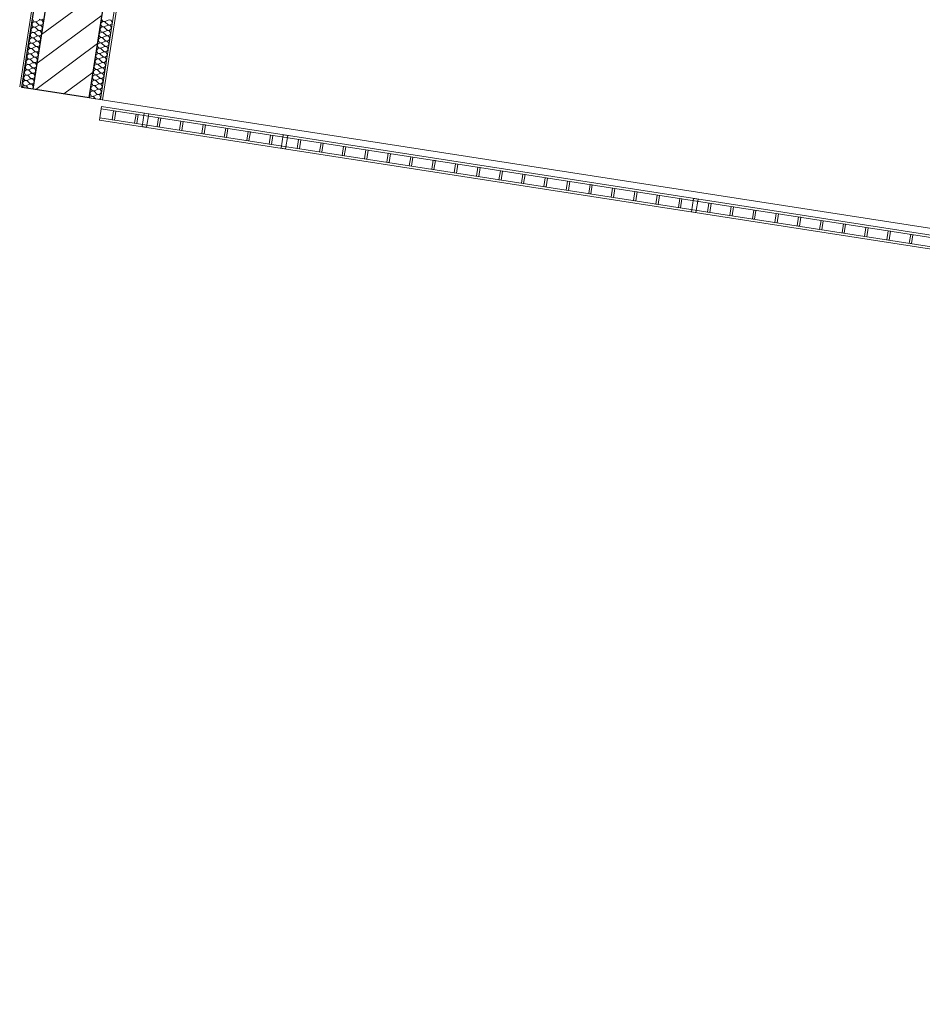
# Model space of a CAD drawing. Header units: metres. Extents: x 5509548 to 5517943, y 5680530 to 5684871.
# Tile 78 of 124: x 5516177.1 to 5516181.08, y 5683280.59 to 5683284.93. Entities that reach past the tile are written whole.
import ezdxf

# ---------------------------------------------------------------- set-up
doc = ezdxf.new("R2010")
doc.units = ezdxf.units.M
for name, color, linetype in [('Nowe_A-Balkony', 7, 'CONTINUOUS'), ('Nowe_A-Balustrady', 7, 'CONTINUOUS'), ('Nowe_A-Ściany-Wewnętrzne', 7, 'CONTINUOUS')]:
    doc.layers.add(name, color=color, linetype=linetype)
for name, color, linetype, lineweight in [('Nowe_A-Balkony_Nr_pióra__89', 7, 'CONTINUOUS', 13), ('Nowe_A-Balustrady_Nr_pióra__11', 7, 'CONTINUOUS', 13), ('Nowe_A-Balustrady_Nr_pióra__91', 7, 'CONTINUOUS', 13), ('Nowe_A-Ściany-Wewnętrzne_Nr_pióra__174', 7, 'CONTINUOUS', 5), ('Nowe_A-Ściany-Wewnętrzne_Nr_pióra__27', 7, 'CONTINUOUS', 25), ('Nowe_A-Ściany-Wewnętrzne_Nr_pióra__47', 7, 'CONTINUOUS', 15)]:
    doc.layers.add(name, color=color, linetype=linetype, lineweight=lineweight)
pattern_1 = [(0, (0, 0), (0, 86.60254), [0, -50]), (0, (25, 43.3), (0, 86.60254), [0, -50])]

# ---------------------------------------------------------------- blocks, each defined once
blk = doc.blocks.new('Strop_1', base_point=(90780.1, -117167.6))
at = {"layer": 'Nowe_A-Balkony_Nr_pióra__89', "color": 7, "linetype": 'Continuous', "lineweight": 13, "flags": 128}
blk.add_lwpolyline([(90780.1, -117167.6), (90780.1, -118877.6), (65230.1, -118877.6), (65230.1, -117167.6)], close=True, dxfattribs=at)
blk = doc.blocks.new('*X207')
at = {"layer": 'Nowe_A-Ściany-Wewnętrzne_Nr_pióra__174', "color": 7, "linetype": 'Continuous', "lineweight": 5}
for p, q in [((65231.7, -118544.4), (65231.3, -118547.6)), ((65231.3, -118547.6), (65231.7, -118550.9)), ((65231.7, -118527.1), (65233, -118530.1)), ((65233, -118541.4), (65231.7, -118544.4)), ((65231.7, -118550.9), (65233, -118553.9)), ((65233, -118530.1), (65235.1, -118532.6)), ((65235.1, -118538.8), (65233, -118541.4)), ((65233, -118553.9), (65235.1, -118556.4)), ((65235.1, -118532.6), (65237.8, -118534.5)), ((65237.8, -118537), (65235.1, -118538.8)), ((65235.1, -118556.4), (65237.8, -118558.3)), ((65237.8, -118560.8), (65235.1, -118562.6)), ((65237.8, -118534.5), (65241, -118535.5)), ((65241, -118535.9), (65237.8, -118537)), ((65237.8, -118558.3), (65241, -118559.3)), ((65241, -118559.7), (65237.8, -118560.8)), ((65241, -118535.5), (65244.2, -118535.7)), ((65244.2, -118535.8), (65241, -118535.9)), ((65241, -118559.3), (65244.2, -118559.5)), ((65244.2, -118559.6), (65241, -118559.7)), ((65244.2, -118535.7), (65247.4, -118534.9)), ((65247.4, -118536.5), (65244.2, -118535.8)), ((65244.2, -118559.5), (65247.4, -118558.7)), ((65247.4, -118560.3), (65244.2, -118559.6)), ((65247.4, -118534.9), (65250.3, -118533.3)), ((65250.3, -118538.1), (65247.4, -118536.5)), ((65247.4, -118558.7), (65250.3, -118557.1)), ((65250.3, -118561.9), (65247.4, -118560.3)), ((65259.8, -118526.2), (65250.3, -118533.3)), ((65259.8, -118545.2), (65250.3, -118538.1)), ((65259.8, -118550), (65250.3, -118557.1)), ((65259.8, -118569), (65250.3, -118561.9)), ((65265.9, -118523.9), (65259.8, -118526.2)), ((65259.8, -118545.2), (65265.9, -118547.6)), ((65265.9, -118547.7), (65259.8, -118550)), ((65272.3, -118525.1), (65265.9, -118523.9)), ((65265.9, -118547.6), (65272.3, -118546.4)), ((65272.3, -118548.9), (65265.9, -118547.7)), ((65277.1, -118529.5), (65272.3, -118525.1)), ((65272.3, -118546.4), (65277.1, -118542)), ((65277.1, -118553.3), (65272.3, -118548.9)), ((65278.9, -118535.7), (65277.1, -118529.5)), ((65277.1, -118542), (65278.9, -118535.7)), ((65278.9, -118559.5), (65277.1, -118553.3)), ((65277.1, -118565.8), (65278.9, -118559.5)), ((65231.7, -118568.2), (65231.3, -118571.4)), ((65231.3, -118571.4), (65231.7, -118574.7)), ((65231.7, -118592), (65231.3, -118595.2)), ((65231.3, -118595.2), (65231.7, -118598.5)), ((65233, -118565.2), (65231.7, -118568.2)), ((65231.7, -118574.7), (65233, -118577.7)), ((65233, -118589), (65231.7, -118592)), ((65231.7, -118598.5), (65233, -118601.5)), ((65235.1, -118562.6), (65233, -118565.2)), ((65233, -118577.7), (65235.1, -118580.2)), ((65235.1, -118586.5), (65233, -118589)), ((65233, -118601.5), (65235.1, -118604)), ((65235.1, -118580.2), (65237.8, -118582.1)), ((65237.8, -118584.6), (65235.1, -118586.5)), ((65235.1, -118604), (65237.8, -118605.9)), ((65237.8, -118582.1), (65241, -118583.1)), ((65241, -118583.5), (65237.8, -118584.6)), ((65241, -118583.1), (65244.2, -118583.3)), ((65244.2, -118583.4), (65241, -118583.5)), ((65244.2, -118583.3), (65247.4, -118582.5)), ((65247.4, -118584.1), (65244.2, -118583.4)), ((65247.4, -118582.5), (65250.3, -118581)), ((65250.3, -118585.7), (65247.4, -118584.1)), ((65247.4, -118606.4), (65250.3, -118604.8)), ((65259.8, -118573.8), (65250.3, -118581)), ((65259.8, -118592.9), (65250.3, -118585.7)), ((65259.8, -118597.6), (65250.3, -118604.8)), ((65259.8, -118569), (65265.9, -118571.4)), ((65265.9, -118571.5), (65259.8, -118573.8)), ((65259.8, -118592.9), (65265.9, -118595.2)), ((65265.9, -118595.3), (65259.8, -118597.6)), ((65265.9, -118571.4), (65272.3, -118570.2)), ((65272.3, -118572.7), (65265.9, -118571.5)), ((65265.9, -118595.2), (65272.3, -118594)), ((65272.3, -118596.5), (65265.9, -118595.3)), ((65272.3, -118570.2), (65277.1, -118565.8)), ((65277.1, -118577.1), (65272.3, -118572.7)), ((65272.3, -118594), (65277.1, -118589.6)), ((65277.1, -118600.9), (65272.3, -118596.5)), ((65278.9, -118583.3), (65277.1, -118577.1)), ((65277.1, -118589.6), (65278.9, -118583.3)), ((65278.9, -118607.1), (65277.1, -118600.9)), ((65231.7, -118615.8), (65231.3, -118619)), ((65231.3, -118619), (65231.7, -118622.3)), ((65231.7, -118639.6), (65231.3, -118642.9)), ((65231.3, -118642.9), (65231.7, -118646.1)), ((65233, -118612.8), (65231.7, -118615.8)), ((65231.7, -118622.3), (65233, -118625.3)), ((65233, -118636.6), (65231.7, -118639.6)), ((65231.7, -118646.1), (65233, -118649.1)), ((65235.1, -118610.3), (65233, -118612.8)), ((65233, -118625.3), (65235.1, -118627.8)), ((65235.1, -118634.1), (65233, -118636.6)), ((65237.8, -118608.4), (65235.1, -118610.3)), ((65235.1, -118627.8), (65237.8, -118629.7)), ((65237.8, -118632.2), (65235.1, -118634.1)), ((65237.8, -118605.9), (65241, -118606.9)), ((65241, -118607.4), (65237.8, -118608.4)), ((65237.8, -118629.7), (65241, -118630.7)), ((65241, -118631.2), (65237.8, -118632.2)), ((65241, -118606.9), (65244.2, -118607.1)), ((65244.2, -118607.2), (65241, -118607.4)), ((65241, -118630.7), (65244.2, -118630.9)), ((65244.2, -118631), (65241, -118631.2)), ((65244.2, -118607.1), (65247.4, -118606.4)), ((65247.4, -118607.9), (65244.2, -118607.2)), ((65244.2, -118630.9), (65247.4, -118630.2)), ((65247.4, -118631.7), (65244.2, -118631)), ((65250.3, -118609.5), (65247.4, -118607.9)), ((65247.4, -118630.2), (65250.3, -118628.6)), ((65250.3, -118633.3), (65247.4, -118631.7)), ((65259.8, -118616.7), (65250.3, -118609.5)), ((65259.8, -118621.4), (65250.3, -118628.6)), ((65259.8, -118640.5), (65250.3, -118633.3)), ((65259.8, -118645.2), (65250.3, -118652.4)), ((65259.8, -118616.7), (65265.9, -118619)), ((65265.9, -118619.1), (65259.8, -118621.4)), ((65259.8, -118640.5), (65265.9, -118642.8)), ((65265.9, -118642.9), (65259.8, -118645.2)), ((65265.9, -118619), (65272.3, -118617.8)), ((65272.3, -118620.3), (65265.9, -118619.1)), ((65265.9, -118642.8), (65272.3, -118641.6)), ((65272.3, -118644.1), (65265.9, -118642.9)), ((65272.3, -118617.8), (65277.1, -118613.4)), ((65277.1, -118624.7), (65272.3, -118620.3)), ((65272.3, -118641.6), (65277.1, -118637.2)), ((65277.1, -118648.5), (65272.3, -118644.1)), ((65277.1, -118613.4), (65278.9, -118607.1)), ((65278.9, -118631), (65277.1, -118624.7)), ((65277.1, -118637.2), (65278.9, -118631)), ((65278.9, -118654.8), (65277.1, -118648.5)), ((65231.7, -118663.4), (65231.3, -118666.7)), ((65231.3, -118666.7), (65231.7, -118669.9)), ((65231.7, -118687.2), (65231.3, -118690.5)), ((65231.3, -118690.5), (65231.7, -118693.7)), ((65233, -118660.4), (65231.7, -118663.4)), ((65231.7, -118669.9), (65233, -118672.9)), ((65233, -118684.2), (65231.7, -118687.2)), ((65233, -118649.1), (65235.1, -118651.6)), ((65235.1, -118657.9), (65233, -118660.4)), ((65233, -118672.9), (65235.1, -118675.5)), ((65235.1, -118681.7), (65233, -118684.2)), ((65235.1, -118651.6), (65237.8, -118653.5)), ((65237.8, -118656), (65235.1, -118657.9)), ((65235.1, -118675.5), (65237.8, -118677.3)), ((65237.8, -118679.8), (65235.1, -118681.7)), ((65237.8, -118653.5), (65241, -118654.6)), ((65241, -118655), (65237.8, -118656)), ((65237.8, -118677.3), (65241, -118678.4)), ((65241, -118678.8), (65237.8, -118679.8)), ((65241, -118654.6), (65244.2, -118654.7)), ((65244.2, -118654.8), (65241, -118655)), ((65241, -118678.4), (65244.2, -118678.5)), ((65244.2, -118678.6), (65241, -118678.8)), ((65244.2, -118654.7), (65247.4, -118654)), ((65247.4, -118655.6), (65244.2, -118654.8)), ((65244.2, -118678.5), (65247.4, -118677.8)), ((65247.4, -118679.4), (65244.2, -118678.6)), ((65247.4, -118654), (65250.3, -118652.4)), ((65250.3, -118657.1), (65247.4, -118655.6)), ((65247.4, -118677.8), (65250.3, -118676.2)), ((65250.3, -118681), (65247.4, -118679.4)), ((65259.8, -118664.3), (65250.3, -118657.1)), ((65259.8, -118669), (65250.3, -118676.2)), ((65259.8, -118688.1), (65250.3, -118681)), ((65259.8, -118664.3), (65265.9, -118666.6)), ((65265.9, -118666.7), (65259.8, -118669)), ((65259.8, -118688.1), (65265.9, -118690.4)), ((65265.9, -118690.5), (65259.8, -118692.9)), ((65265.9, -118666.6), (65272.3, -118665.4)), ((65272.3, -118667.9), (65265.9, -118666.7)), ((65265.9, -118690.4), (65272.3, -118689.2)), ((65272.3, -118691.7), (65265.9, -118690.5)), ((65272.3, -118665.4), (65277.1, -118661)), ((65277.1, -118672.3), (65272.3, -118667.9)), ((65272.3, -118689.2), (65277.1, -118684.8)), ((65277.1, -118696.1), (65272.3, -118691.7)), ((65277.1, -118661), (65278.9, -118654.8)), ((65278.9, -118678.6), (65277.1, -118672.3)), ((65277.1, -118684.8), (65278.9, -118678.6)), ((65231.7, -118711), (65231.3, -118714.3)), ((65231.3, -118714.3), (65231.7, -118717.5)), ((65231.7, -118734.8), (65231.3, -118738.1)), ((65231.7, -118693.7), (65233, -118696.7)), ((65233, -118708), (65231.7, -118711)), ((65231.7, -118717.5), (65233, -118720.5)), ((65233, -118731.8), (65231.7, -118734.8)), ((65233, -118696.7), (65235.1, -118699.3)), ((65235.1, -118705.5), (65233, -118708)), ((65233, -118720.5), (65235.1, -118723.1)), ((65235.1, -118729.3), (65233, -118731.8)), ((65235.1, -118699.3), (65237.8, -118701.1)), ((65237.8, -118703.6), (65235.1, -118705.5)), ((65235.1, -118723.1), (65237.8, -118724.9)), ((65237.8, -118727.4), (65235.1, -118729.3)), ((65237.8, -118701.1), (65241, -118702.2)), ((65241, -118702.6), (65237.8, -118703.6)), ((65237.8, -118724.9), (65241, -118726)), ((65241, -118726.4), (65237.8, -118727.4)), ((65241, -118702.2), (65244.2, -118702.3)), ((65244.2, -118702.4), (65241, -118702.6)), ((65241, -118726), (65244.2, -118726.1)), ((65244.2, -118726.2), (65241, -118726.4)), ((65244.2, -118702.3), (65247.4, -118701.6)), ((65247.4, -118703.2), (65244.2, -118702.4)), ((65244.2, -118726.1), (65247.4, -118725.4)), ((65247.4, -118727), (65244.2, -118726.2)), ((65247.4, -118701.6), (65250.3, -118700)), ((65250.3, -118704.8), (65247.4, -118703.2)), ((65247.4, -118725.4), (65250.3, -118723.8)), ((65250.3, -118728.6), (65247.4, -118727)), ((65259.8, -118692.9), (65250.3, -118700)), ((65259.8, -118711.9), (65250.3, -118704.8)), ((65259.8, -118716.7), (65250.3, -118723.8)), ((65259.8, -118735.7), (65250.3, -118728.6)), ((65259.8, -118711.9), (65265.9, -118714.2)), ((65265.9, -118714.3), (65259.8, -118716.7)), ((65259.8, -118735.7), (65265.9, -118738)), ((65265.9, -118714.2), (65272.3, -118713)), ((65272.3, -118715.5), (65265.9, -118714.3)), ((65272.3, -118713), (65277.1, -118708.6)), ((65277.1, -118719.9), (65272.3, -118715.5)), ((65272.3, -118736.8), (65277.1, -118732.4)), ((65278.9, -118702.4), (65277.1, -118696.1)), ((65277.1, -118708.6), (65278.9, -118702.4)), ((65278.9, -118726.2), (65277.1, -118719.9)), ((65277.1, -118732.4), (65278.9, -118726.2)), ((65231.3, -118738.1), (65231.7, -118741.3)), ((65231.7, -118758.7), (65231.3, -118761.9)), ((65231.3, -118761.9), (65231.7, -118765.2)), ((65231.7, -118741.3), (65233, -118744.4)), ((65233, -118755.6), (65231.7, -118758.7)), ((65231.7, -118765.2), (65233, -118768.2)), ((65233, -118744.4), (65235.1, -118746.9)), ((65235.1, -118753.1), (65233, -118755.6)), ((65233, -118768.2), (65235.1, -118770.7)), ((65235.1, -118776.9), (65233, -118779.5)), ((65235.1, -118746.9), (65237.8, -118748.7)), ((65237.8, -118751.3), (65235.1, -118753.1)), ((65235.1, -118770.7), (65237.8, -118772.6)), ((65237.8, -118775.1), (65235.1, -118776.9)), ((65237.8, -118748.7), (65241, -118749.8)), ((65241, -118750.2), (65237.8, -118751.3)), ((65237.8, -118772.6), (65241, -118773.6)), ((65241, -118774), (65237.8, -118775.1)), ((65241, -118749.8), (65244.2, -118750)), ((65244.2, -118750), (65241, -118750.2)), ((65241, -118773.6), (65244.2, -118773.8)), ((65244.2, -118773.9), (65241, -118774)), ((65244.2, -118750), (65247.4, -118749.2)), ((65247.4, -118750.8), (65244.2, -118750)), ((65244.2, -118773.8), (65247.4, -118773)), ((65247.4, -118774.6), (65244.2, -118773.9)), ((65247.4, -118749.2), (65250.3, -118747.6)), ((65250.3, -118752.4), (65247.4, -118750.8)), ((65247.4, -118773), (65250.3, -118771.4)), ((65250.3, -118776.2), (65247.4, -118774.6)), ((65259.8, -118740.5), (65250.3, -118747.6)), ((65259.8, -118759.5), (65250.3, -118752.4)), ((65259.8, -118764.3), (65250.3, -118771.4)), ((65259.8, -118783.3), (65250.3, -118776.2)), ((65265.9, -118738.1), (65259.8, -118740.5)), ((65259.8, -118759.5), (65265.9, -118761.9)), ((65265.9, -118762), (65259.8, -118764.3)), ((65265.9, -118738), (65272.3, -118736.8)), ((65272.3, -118739.4), (65265.9, -118738.1)), ((65265.9, -118761.9), (65272.3, -118760.6)), ((65272.3, -118763.2), (65265.9, -118762)), ((65277.1, -118743.7), (65272.3, -118739.4)), ((65272.3, -118760.6), (65277.1, -118756.3)), ((65277.1, -118767.6), (65272.3, -118763.2)), ((65278.9, -118750), (65277.1, -118743.7)), ((65277.1, -118756.3), (65278.9, -118750)), ((65278.9, -118773.8), (65277.1, -118767.6)), ((65277.1, -118780.1), (65278.9, -118773.8)), ((65231.7, -118782.5), (65231.3, -118785.7)), ((65231.3, -118785.7), (65231.7, -118789)), ((65231.7, -118806.3), (65231.3, -118809.5)), ((65231.3, -118809.5), (65231.7, -118812.8)), ((65233, -118779.5), (65231.7, -118782.5)), ((65231.7, -118789), (65233, -118792)), ((65233, -118803.3), (65231.7, -118806.3)), ((65231.7, -118812.8), (65233, -118815.8)), ((65233, -118792), (65235.1, -118794.5)), ((65235.1, -118800.7), (65233, -118803.3)), ((65233, -118815.8), (65235.1, -118818.3)), ((65235.1, -118794.5), (65237.8, -118796.4)), ((65237.8, -118798.9), (65235.1, -118800.7)), ((65235.1, -118818.3), (65237.8, -118820.2)), ((65237.8, -118796.4), (65241, -118797.4)), ((65241, -118797.8), (65237.8, -118798.9)), ((65237.8, -118820.2), (65241, -118821.2)), ((65241, -118821.6), (65237.8, -118822.7)), ((65241, -118797.4), (65244.2, -118797.6)), ((65244.2, -118797.7), (65241, -118797.8)), ((65241, -118821.2), (65244.2, -118821.4)), ((65244.2, -118821.5), (65241, -118821.6)), ((65244.2, -118797.6), (65247.4, -118796.8)), ((65247.4, -118798.4), (65244.2, -118797.7)), ((65244.2, -118821.4), (65247.4, -118820.6)), ((65247.4, -118822.2), (65244.2, -118821.5)), ((65247.4, -118796.8), (65250.3, -118795.2)), ((65250.3, -118800), (65247.4, -118798.4)), ((65247.4, -118820.6), (65250.3, -118819)), ((65250.3, -118823.8), (65247.4, -118822.2)), ((65259.8, -118788.1), (65250.3, -118795.2)), ((65259.8, -118807.1), (65250.3, -118800)), ((65259.8, -118811.9), (65250.3, -118819)), ((65259.8, -118783.3), (65265.9, -118785.7)), ((65265.9, -118785.8), (65259.8, -118788.1)), ((65259.8, -118807.1), (65265.9, -118809.5)), ((65265.9, -118809.6), (65259.8, -118811.9)), ((65265.9, -118785.7), (65272.3, -118784.5)), ((65272.3, -118787), (65265.9, -118785.8)), ((65265.9, -118809.5), (65272.3, -118808.3)), ((65272.3, -118810.8), (65265.9, -118809.6)), ((65272.3, -118784.5), (65277.1, -118780.1)), ((65277.1, -118791.4), (65272.3, -118787)), ((65272.3, -118808.3), (65277.1, -118803.9)), ((65277.1, -118815.2), (65272.3, -118810.8)), ((65278.9, -118797.6), (65277.1, -118791.4)), ((65277.1, -118803.9), (65278.9, -118797.6)), ((65278.9, -118821.4), (65277.1, -118815.2)), ((65277.1, -118827.7), (65278.9, -118821.4)), ((65231.7, -118830.1), (65231.3, -118833.3)), ((65231.3, -118833.3), (65231.7, -118836.6)), ((65231.7, -118853.9), (65231.3, -118857.1)), ((65231.3, -118857.1), (65231.7, -118860.4)), ((65233, -118827.1), (65231.7, -118830.1)), ((65231.7, -118836.6), (65233, -118839.6)), ((65233, -118850.9), (65231.7, -118853.9)), ((65231.7, -118860.4), (65233, -118863.4)), ((65235.1, -118824.5), (65233, -118827.1)), ((65233, -118839.6), (65235.1, -118842.1)), ((65235.1, -118848.4), (65233, -118850.9)), ((65233, -118863.4), (65235.1, -118865.9)), ((65237.8, -118822.7), (65235.1, -118824.5)), ((65235.1, -118842.1), (65237.8, -118844)), ((65237.8, -118846.5), (65235.1, -118848.4)), ((65235.1, -118865.9), (65237.8, -118867.8)), ((65237.8, -118844), (65241, -118845)), ((65241, -118845.4), (65237.8, -118846.5)), ((65241, -118845), (65244.2, -118845.2)), ((65244.2, -118845.3), (65241, -118845.4)), ((65244.2, -118845.2), (65247.4, -118844.4)), ((65247.4, -118846), (65244.2, -118845.3)), ((65247.4, -118844.4), (65250.3, -118842.9)), ((65250.3, -118847.6), (65247.4, -118846)), ((65259.8, -118831), (65250.3, -118823.8)), ((65259.8, -118835.7), (65250.3, -118842.9)), ((65259.8, -118854.8), (65250.3, -118847.6)), ((65259.8, -118859.5), (65250.3, -118866.7)), ((65259.8, -118831), (65265.9, -118833.3)), ((65265.9, -118833.4), (65259.8, -118835.7)), ((65259.8, -118854.8), (65265.9, -118857.1)), ((65265.9, -118857.2), (65259.8, -118859.5)), ((65265.9, -118833.3), (65272.3, -118832.1)), ((65272.3, -118834.6), (65265.9, -118833.4)), ((65265.9, -118857.1), (65272.3, -118855.9)), ((65272.3, -118858.4), (65265.9, -118857.2)), ((65272.3, -118832.1), (65277.1, -118827.7)), ((65277.1, -118839), (65272.3, -118834.6)), ((65272.3, -118855.9), (65277.1, -118851.5)), ((65277.1, -118862.8), (65272.3, -118858.4)), ((65278.9, -118845.2), (65277.1, -118839)), ((65277.1, -118851.5), (65278.9, -118845.2)), ((65278.9, -118869), (65277.1, -118862.8)), ((65233, -118874.7), (65231.8, -118877.6)), ((65235.1, -118872.2), (65233, -118874.7)), ((65237.8, -118870.3), (65235.1, -118872.2)), ((65237.8, -118867.8), (65241, -118868.8)), ((65241, -118869.3), (65237.8, -118870.3)), ((65241, -118868.8), (65244.2, -118869)), ((65244.2, -118869.1), (65241, -118869.3)), ((65244.2, -118869), (65247.4, -118868.3)), ((65247.4, -118869.8), (65244.2, -118869.1)), ((65247.4, -118868.3), (65250.3, -118866.7)), ((65250.3, -118871.4), (65247.4, -118869.8)), ((65258.5, -118877.6), (65250.3, -118871.4)), ((65274.6, -118877.6), (65277.1, -118875.3)), ((65277.1, -118875.3), (65278.9, -118869))]:
    blk.add_line(p, q, dxfattribs=at)
blk = doc.blocks.new('*X208')
at = {"layer": 'Nowe_A-Ściany-Wewnętrzne_Nr_pióra__174', "color": 7, "linetype": 'Continuous', "lineweight": 5}
for p, q in [((64931.7, -118592), (64931.3, -118595.2)), ((64931.3, -118595.2), (64931.7, -118598.5)), ((64931.7, -118574.7), (64933, -118577.7)), ((64933, -118589), (64931.7, -118592)), ((64931.7, -118598.5), (64933, -118601.5)), ((64933, -118577.7), (64935.1, -118580.2)), ((64935.1, -118586.5), (64933, -118589)), ((64933, -118601.5), (64935.1, -118604)), ((64935.1, -118580.2), (64937.8, -118582.1)), ((64937.8, -118584.6), (64935.1, -118586.5)), ((64935.1, -118604), (64937.8, -118605.9)), ((64937.8, -118582.1), (64941, -118583.1)), ((64941, -118583.5), (64937.8, -118584.6)), ((64941, -118583.1), (64944.2, -118583.3)), ((64944.2, -118583.4), (64941, -118583.5)), ((64944.2, -118583.3), (64947.4, -118582.5)), ((64947.4, -118584.1), (64944.2, -118583.4)), ((64947.4, -118582.5), (64950.3, -118581)), ((64950.3, -118585.7), (64947.4, -118584.1)), ((64947.4, -118606.4), (64950.3, -118604.8)), ((64959.8, -118573.8), (64950.3, -118581)), ((64959.8, -118592.9), (64950.3, -118585.7)), ((64959.8, -118597.6), (64950.3, -118604.8)), ((64959.8, -118569), (64965.9, -118571.4)), ((64965.9, -118571.5), (64959.8, -118573.8)), ((64959.8, -118592.9), (64965.9, -118595.2)), ((64965.9, -118595.3), (64959.8, -118597.6)), ((64965.9, -118571.4), (64972.3, -118570.2)), ((64972.3, -118572.7), (64965.9, -118571.5)), ((64965.9, -118595.2), (64972.3, -118594)), ((64972.3, -118596.5), (64965.9, -118595.3)), ((64972.3, -118570.2), (64977.1, -118565.8)), ((64977.1, -118577.1), (64972.3, -118572.7)), ((64972.3, -118594), (64977.1, -118589.6)), ((64977.1, -118600.9), (64972.3, -118596.5)), ((64978.9, -118583.3), (64977.1, -118577.1)), ((64977.1, -118589.6), (64978.9, -118583.3)), ((64978.9, -118607.1), (64977.1, -118600.9)), ((64931.7, -118615.8), (64931.3, -118619)), ((64931.3, -118619), (64931.7, -118622.3)), ((64931.7, -118639.6), (64931.3, -118642.9)), ((64931.3, -118642.9), (64931.7, -118646.1)), ((64933, -118612.8), (64931.7, -118615.8)), ((64931.7, -118622.3), (64933, -118625.3)), ((64933, -118636.6), (64931.7, -118639.6)), ((64931.7, -118646.1), (64933, -118649.1)), ((64935.1, -118610.3), (64933, -118612.8)), ((64933, -118625.3), (64935.1, -118627.8)), ((64935.1, -118634.1), (64933, -118636.6)), ((64937.8, -118608.4), (64935.1, -118610.3)), ((64935.1, -118627.8), (64937.8, -118629.7)), ((64937.8, -118632.2), (64935.1, -118634.1)), ((64937.8, -118605.9), (64941, -118606.9)), ((64941, -118607.4), (64937.8, -118608.4)), ((64937.8, -118629.7), (64941, -118630.7)), ((64941, -118631.2), (64937.8, -118632.2)), ((64941, -118606.9), (64944.2, -118607.1)), ((64944.2, -118607.2), (64941, -118607.4)), ((64941, -118630.7), (64944.2, -118630.9)), ((64944.2, -118631), (64941, -118631.2)), ((64944.2, -118607.1), (64947.4, -118606.4)), ((64947.4, -118607.9), (64944.2, -118607.2)), ((64944.2, -118630.9), (64947.4, -118630.2)), ((64947.4, -118631.7), (64944.2, -118631)), ((64950.3, -118609.5), (64947.4, -118607.9)), ((64947.4, -118630.2), (64950.3, -118628.6)), ((64950.3, -118633.3), (64947.4, -118631.7)), ((64959.8, -118616.7), (64950.3, -118609.5)), ((64959.8, -118621.4), (64950.3, -118628.6)), ((64959.8, -118640.5), (64950.3, -118633.3)), ((64959.8, -118645.2), (64950.3, -118652.4)), ((64959.8, -118616.7), (64965.9, -118619)), ((64965.9, -118619.1), (64959.8, -118621.4)), ((64959.8, -118640.5), (64965.9, -118642.8)), ((64965.9, -118642.9), (64959.8, -118645.2)), ((64965.9, -118619), (64972.3, -118617.8)), ((64972.3, -118620.3), (64965.9, -118619.1)), ((64965.9, -118642.8), (64972.3, -118641.6)), ((64972.3, -118644.1), (64965.9, -118642.9)), ((64972.3, -118617.8), (64977.1, -118613.4)), ((64977.1, -118624.7), (64972.3, -118620.3)), ((64972.3, -118641.6), (64977.1, -118637.2)), ((64977.1, -118648.5), (64972.3, -118644.1)), ((64977.1, -118613.4), (64978.9, -118607.1)), ((64978.9, -118631), (64977.1, -118624.7)), ((64977.1, -118637.2), (64978.9, -118631)), ((64978.9, -118654.8), (64977.1, -118648.5)), ((64931.7, -118663.4), (64931.3, -118666.7)), ((64931.3, -118666.7), (64931.7, -118669.9)), ((64931.7, -118687.2), (64931.3, -118690.5)), ((64931.3, -118690.5), (64931.7, -118693.7)), ((64933, -118660.4), (64931.7, -118663.4)), ((64931.7, -118669.9), (64933, -118672.9)), ((64933, -118684.2), (64931.7, -118687.2)), ((64933, -118649.1), (64935.1, -118651.6)), ((64935.1, -118657.9), (64933, -118660.4)), ((64933, -118672.9), (64935.1, -118675.5)), ((64935.1, -118681.7), (64933, -118684.2)), ((64935.1, -118651.6), (64937.8, -118653.5)), ((64937.8, -118656), (64935.1, -118657.9)), ((64935.1, -118675.5), (64937.8, -118677.3)), ((64937.8, -118679.8), (64935.1, -118681.7)), ((64937.8, -118653.5), (64941, -118654.6)), ((64941, -118655), (64937.8, -118656)), ((64937.8, -118677.3), (64941, -118678.4)), ((64941, -118678.8), (64937.8, -118679.8)), ((64941, -118654.6), (64944.2, -118654.7)), ((64944.2, -118654.8), (64941, -118655)), ((64941, -118678.4), (64944.2, -118678.5)), ((64944.2, -118678.6), (64941, -118678.8)), ((64944.2, -118654.7), (64947.4, -118654)), ((64947.4, -118655.6), (64944.2, -118654.8)), ((64944.2, -118678.5), (64947.4, -118677.8)), ((64947.4, -118679.4), (64944.2, -118678.6)), ((64947.4, -118654), (64950.3, -118652.4)), ((64950.3, -118657.1), (64947.4, -118655.6)), ((64947.4, -118677.8), (64950.3, -118676.2)), ((64950.3, -118681), (64947.4, -118679.4)), ((64959.8, -118664.3), (64950.3, -118657.1)), ((64959.8, -118669), (64950.3, -118676.2)), ((64959.8, -118688.1), (64950.3, -118681)), ((64959.8, -118664.3), (64965.9, -118666.6)), ((64965.9, -118666.7), (64959.8, -118669)), ((64959.8, -118688.1), (64965.9, -118690.4)), ((64965.9, -118690.5), (64959.8, -118692.9)), ((64965.9, -118666.6), (64972.3, -118665.4)), ((64972.3, -118667.9), (64965.9, -118666.7)), ((64965.9, -118690.4), (64972.3, -118689.2)), ((64972.3, -118691.7), (64965.9, -118690.5)), ((64972.3, -118665.4), (64977.1, -118661)), ((64977.1, -118672.3), (64972.3, -118667.9)), ((64972.3, -118689.2), (64977.1, -118684.8)), ((64977.1, -118696.1), (64972.3, -118691.7)), ((64977.1, -118661), (64978.9, -118654.8)), ((64978.9, -118678.6), (64977.1, -118672.3)), ((64977.1, -118684.8), (64978.9, -118678.6)), ((64931.7, -118711), (64931.3, -118714.3)), ((64931.3, -118714.3), (64931.7, -118717.5)), ((64931.7, -118734.8), (64931.3, -118738.1)), ((64931.7, -118693.7), (64933, -118696.7)), ((64933, -118708), (64931.7, -118711)), ((64931.7, -118717.5), (64933, -118720.5)), ((64933, -118731.8), (64931.7, -118734.8)), ((64933, -118696.7), (64935.1, -118699.3)), ((64935.1, -118705.5), (64933, -118708)), ((64933, -118720.5), (64935.1, -118723.1)), ((64935.1, -118729.3), (64933, -118731.8)), ((64935.1, -118699.3), (64937.8, -118701.1)), ((64937.8, -118703.6), (64935.1, -118705.5)), ((64935.1, -118723.1), (64937.8, -118724.9)), ((64937.8, -118727.4), (64935.1, -118729.3)), ((64937.8, -118701.1), (64941, -118702.2)), ((64941, -118702.6), (64937.8, -118703.6)), ((64937.8, -118724.9), (64941, -118726)), ((64941, -118726.4), (64937.8, -118727.4)), ((64941, -118702.2), (64944.2, -118702.3)), ((64944.2, -118702.4), (64941, -118702.6)), ((64941, -118726), (64944.2, -118726.1)), ((64944.2, -118726.2), (64941, -118726.4)), ((64944.2, -118702.3), (64947.4, -118701.6)), ((64947.4, -118703.2), (64944.2, -118702.4)), ((64944.2, -118726.1), (64947.4, -118725.4)), ((64947.4, -118727), (64944.2, -118726.2)), ((64947.4, -118701.6), (64950.3, -118700)), ((64950.3, -118704.8), (64947.4, -118703.2)), ((64947.4, -118725.4), (64950.3, -118723.8)), ((64950.3, -118728.6), (64947.4, -118727)), ((64959.8, -118692.9), (64950.3, -118700)), ((64959.8, -118711.9), (64950.3, -118704.8)), ((64959.8, -118716.7), (64950.3, -118723.8)), ((64959.8, -118735.7), (64950.3, -118728.6)), ((64959.8, -118711.9), (64965.9, -118714.2)), ((64965.9, -118714.3), (64959.8, -118716.7)), ((64959.8, -118735.7), (64965.9, -118738)), ((64965.9, -118714.2), (64972.3, -118713)), ((64972.3, -118715.5), (64965.9, -118714.3)), ((64972.3, -118713), (64977.1, -118708.6)), ((64977.1, -118719.9), (64972.3, -118715.5)), ((64972.3, -118736.8), (64977.1, -118732.4)), ((64978.9, -118702.4), (64977.1, -118696.1)), ((64977.1, -118708.6), (64978.9, -118702.4)), ((64978.9, -118726.2), (64977.1, -118719.9)), ((64977.1, -118732.4), (64978.9, -118726.2)), ((64931.3, -118738.1), (64931.7, -118741.3)), ((64931.7, -118758.7), (64931.3, -118761.9)), ((64931.3, -118761.9), (64931.7, -118765.2)), ((64931.7, -118741.3), (64933, -118744.4)), ((64933, -118755.6), (64931.7, -118758.7)), ((64931.7, -118765.2), (64933, -118768.2)), ((64933, -118744.4), (64935.1, -118746.9)), ((64935.1, -118753.1), (64933, -118755.6)), ((64933, -118768.2), (64935.1, -118770.7)), ((64935.1, -118776.9), (64933, -118779.5)), ((64935.1, -118746.9), (64937.8, -118748.7)), ((64937.8, -118751.3), (64935.1, -118753.1)), ((64935.1, -118770.7), (64937.8, -118772.6)), ((64937.8, -118775.1), (64935.1, -118776.9)), ((64937.8, -118748.7), (64941, -118749.8)), ((64941, -118750.2), (64937.8, -118751.3)), ((64937.8, -118772.6), (64941, -118773.6)), ((64941, -118774), (64937.8, -118775.1)), ((64941, -118749.8), (64944.2, -118750)), ((64944.2, -118750), (64941, -118750.2)), ((64941, -118773.6), (64944.2, -118773.8)), ((64944.2, -118773.9), (64941, -118774)), ((64944.2, -118750), (64947.4, -118749.2)), ((64947.4, -118750.8), (64944.2, -118750)), ((64944.2, -118773.8), (64947.4, -118773)), ((64947.4, -118774.6), (64944.2, -118773.9)), ((64947.4, -118749.2), (64950.3, -118747.6)), ((64950.3, -118752.4), (64947.4, -118750.8)), ((64947.4, -118773), (64950.3, -118771.4)), ((64950.3, -118776.2), (64947.4, -118774.6)), ((64959.8, -118740.5), (64950.3, -118747.6)), ((64959.8, -118759.5), (64950.3, -118752.4)), ((64959.8, -118764.3), (64950.3, -118771.4)), ((64959.8, -118783.3), (64950.3, -118776.2)), ((64965.9, -118738.1), (64959.8, -118740.5)), ((64959.8, -118759.5), (64965.9, -118761.9)), ((64965.9, -118762), (64959.8, -118764.3)), ((64965.9, -118738), (64972.3, -118736.8)), ((64972.3, -118739.4), (64965.9, -118738.1)), ((64965.9, -118761.9), (64972.3, -118760.6)), ((64972.3, -118763.2), (64965.9, -118762)), ((64977.1, -118743.7), (64972.3, -118739.4)), ((64972.3, -118760.6), (64977.1, -118756.3)), ((64977.1, -118767.6), (64972.3, -118763.2)), ((64978.9, -118750), (64977.1, -118743.7)), ((64977.1, -118756.3), (64978.9, -118750)), ((64978.9, -118773.8), (64977.1, -118767.6)), ((64977.1, -118780.1), (64978.9, -118773.8)), ((64931.7, -118782.5), (64931.3, -118785.7)), ((64931.3, -118785.7), (64931.7, -118789)), ((64931.7, -118806.3), (64931.3, -118809.5)), ((64931.3, -118809.5), (64931.7, -118812.8)), ((64933, -118779.5), (64931.7, -118782.5)), ((64931.7, -118789), (64933, -118792)), ((64933, -118803.3), (64931.7, -118806.3)), ((64931.7, -118812.8), (64933, -118815.8)), ((64933, -118792), (64935.1, -118794.5)), ((64935.1, -118800.7), (64933, -118803.3)), ((64933, -118815.8), (64935.1, -118818.3)), ((64935.1, -118794.5), (64937.8, -118796.4)), ((64937.8, -118798.9), (64935.1, -118800.7)), ((64935.1, -118818.3), (64937.8, -118820.2)), ((64937.8, -118796.4), (64941, -118797.4)), ((64941, -118797.8), (64937.8, -118798.9)), ((64937.8, -118820.2), (64941, -118821.2)), ((64941, -118821.6), (64937.8, -118822.7)), ((64941, -118797.4), (64944.2, -118797.6)), ((64944.2, -118797.7), (64941, -118797.8)), ((64941, -118821.2), (64944.2, -118821.4)), ((64944.2, -118821.5), (64941, -118821.6)), ((64944.2, -118797.6), (64947.4, -118796.8)), ((64947.4, -118798.4), (64944.2, -118797.7)), ((64944.2, -118821.4), (64947.4, -118820.6)), ((64947.4, -118822.2), (64944.2, -118821.5)), ((64947.4, -118796.8), (64950.3, -118795.2)), ((64950.3, -118800), (64947.4, -118798.4)), ((64947.4, -118820.6), (64950.3, -118819)), ((64950.3, -118823.8), (64947.4, -118822.2)), ((64959.8, -118788.1), (64950.3, -118795.2)), ((64959.8, -118807.1), (64950.3, -118800)), ((64959.8, -118811.9), (64950.3, -118819)), ((64959.8, -118783.3), (64965.9, -118785.7)), ((64965.9, -118785.8), (64959.8, -118788.1)), ((64959.8, -118807.1), (64965.9, -118809.5)), ((64965.9, -118809.6), (64959.8, -118811.9)), ((64965.9, -118785.7), (64972.3, -118784.5)), ((64972.3, -118787), (64965.9, -118785.8)), ((64965.9, -118809.5), (64972.3, -118808.3)), ((64972.3, -118810.8), (64965.9, -118809.6)), ((64972.3, -118784.5), (64977.1, -118780.1)), ((64977.1, -118791.4), (64972.3, -118787)), ((64972.3, -118808.3), (64977.1, -118803.9)), ((64977.1, -118815.2), (64972.3, -118810.8)), ((64978.9, -118797.6), (64977.1, -118791.4)), ((64977.1, -118803.9), (64978.9, -118797.6)), ((64978.9, -118821.4), (64977.1, -118815.2)), ((64977.1, -118827.7), (64978.9, -118821.4)), ((64931.7, -118830.1), (64931.3, -118833.3)), ((64931.3, -118833.3), (64931.7, -118836.6)), ((64931.7, -118853.9), (64931.3, -118857.1)), ((64931.3, -118857.1), (64931.7, -118860.4)), ((64933, -118827.1), (64931.7, -118830.1)), ((64931.7, -118836.6), (64933, -118839.6)), ((64933, -118850.9), (64931.7, -118853.9)), ((64931.7, -118860.4), (64933, -118863.4)), ((64935.1, -118824.5), (64933, -118827.1)), ((64933, -118839.6), (64935.1, -118842.1)), ((64935.1, -118848.4), (64933, -118850.9)), ((64933, -118863.4), (64935.1, -118865.9)), ((64937.8, -118822.7), (64935.1, -118824.5)), ((64935.1, -118842.1), (64937.8, -118844)), ((64937.8, -118846.5), (64935.1, -118848.4)), ((64935.1, -118865.9), (64937.8, -118867.8)), ((64937.8, -118844), (64941, -118845)), ((64941, -118845.4), (64937.8, -118846.5)), ((64941, -118845), (64944.2, -118845.2)), ((64944.2, -118845.3), (64941, -118845.4)), ((64944.2, -118845.2), (64947.4, -118844.4)), ((64947.4, -118846), (64944.2, -118845.3)), ((64947.4, -118844.4), (64950.3, -118842.9)), ((64950.3, -118847.6), (64947.4, -118846)), ((64959.8, -118831), (64950.3, -118823.8)), ((64959.8, -118835.7), (64950.3, -118842.9)), ((64959.8, -118854.8), (64950.3, -118847.6)), ((64959.8, -118859.5), (64950.3, -118866.7)), ((64959.8, -118831), (64965.9, -118833.3)), ((64965.9, -118833.4), (64959.8, -118835.7)), ((64959.8, -118854.8), (64965.9, -118857.1)), ((64965.9, -118857.2), (64959.8, -118859.5)), ((64965.9, -118833.3), (64972.3, -118832.1)), ((64972.3, -118834.6), (64965.9, -118833.4)), ((64965.9, -118857.1), (64972.3, -118855.9)), ((64972.3, -118858.4), (64965.9, -118857.2)), ((64972.3, -118832.1), (64977.1, -118827.7)), ((64977.1, -118839), (64972.3, -118834.6)), ((64972.3, -118855.9), (64977.1, -118851.5)), ((64977.1, -118862.8), (64972.3, -118858.4)), ((64978.9, -118845.2), (64977.1, -118839)), ((64977.1, -118851.5), (64978.9, -118845.2)), ((64978.9, -118869), (64977.1, -118862.8)), ((64933, -118874.7), (64931.8, -118877.6)), ((64935.1, -118872.2), (64933, -118874.7)), ((64937.8, -118870.3), (64935.1, -118872.2)), ((64937.8, -118867.8), (64941, -118868.8)), ((64941, -118869.3), (64937.8, -118870.3)), ((64941, -118868.8), (64944.2, -118869)), ((64944.2, -118869.1), (64941, -118869.3)), ((64944.2, -118869), (64947.4, -118868.3)), ((64947.4, -118869.8), (64944.2, -118869.1)), ((64947.4, -118868.3), (64950.3, -118866.7)), ((64950.3, -118871.4), (64947.4, -118869.8)), ((64958.5, -118877.6), (64950.3, -118871.4)), ((64974.6, -118877.6), (64977.1, -118875.3)), ((64977.1, -118875.3), (64978.9, -118869))]:
    blk.add_line(p, q, dxfattribs=at)
blk = doc.blocks.new('Ściana_65', base_point=(65105.1, -117042.6))
at = {"layer": 'Nowe_A-Ściany-Wewnętrzne', "linetype": 'Continuous', "lineweight": 0, "true_color": 0x000000}
h = blk.add_hatch(dxfattribs=at)
h.set_pattern_fill('Tynk', color=18, style=0, pattern_type=2)
h.set_pattern_definition(pattern_1)
h.paths.add_polyline_path([(64930.1, -118877.6), (64930.1, -117377.6), (64920.1, -117377.6), (64920.1, -118877.6)])
h = blk.add_hatch(dxfattribs=at)
h.set_pattern_fill('Bloczki_ceramiczne', color=18, style=0, pattern_type=2)
h.set_pattern_definition([(45, (0, 0), (-63.63961, 63.63961), [])])
h.paths.add_polyline_path([(65230.1, -118877.6), (65230.1, -117377.6), (64980.1, -117377.6), (64980.1, -118877.6)])
h = blk.add_hatch(dxfattribs=at)
h.set_pattern_fill('Tynk', color=18, style=0, pattern_type=2)
h.set_pattern_definition(pattern_1)
h.paths.add_polyline_path([(65290.1, -118877.6), (65290.1, -117377.6), (65280.1, -117377.6), (65280.1, -118877.6)])
at = {"layer": 'Nowe_A-Ściany-Wewnętrzne_Nr_pióra__27', "color": 7, "linetype": 'Continuous', "lineweight": 25}
for p, q in [((64930.1, -118877.6), (64930.1, -117377.6)), ((64980.1, -118877.6), (64980.1, -117377.6)), ((65230.1, -118877.6), (65230.1, -117377.6))]:
    blk.add_line(p, q, dxfattribs=at)
at = {"layer": 'Nowe_A-Ściany-Wewnętrzne_Nr_pióra__27', "color": 7, "linetype": 'Continuous', "lineweight": 25, "flags": 128}
for points in [[(64980.1, -118877.6), (64930.1, -118877.6)], [(65230.1, -118877.6), (64980.1, -118877.6)]]:
    blk.add_lwpolyline(points, dxfattribs=at)
at = {"layer": 'Nowe_A-Ściany-Wewnętrzne_Nr_pióra__47', "color": 7, "linetype": 'Continuous', "lineweight": 15}
blk.add_line((65280.1, -118877.6), (65280.1, -117377.6), dxfattribs=at)
at = {"layer": 'Nowe_A-Ściany-Wewnętrzne_Nr_pióra__47', "color": 7, "linetype": 'Continuous', "lineweight": 15, "flags": 128}
for points in [[(64920.1, -117377.6), (64920.1, -118877.6)], [(65290.1, -118877.6), (65290.1, -117377.6)], [(65280.1, -118877.6), (65230.1, -118877.6)], [(65290.1, -118877.6), (65280.1, -118877.6)]]:
    blk.add_lwpolyline(points, dxfattribs=at)
at = {"layer": 'Nowe_A-Ściany-Wewnętrzne', "color": 7, "lineweight": 25}
for name in ['*X208', '*X207']:
    blk.add_blockref(name, (0, 0), dxfattribs=at)
blk = doc.blocks.new('Balustrada_1')
at = {"layer": 'Nowe_A-Balustrady_Nr_pióra__11', "color": 7, "linetype": 'Continuous', "lineweight": 13, "flags": 128}
for points in [[(66120.1, -118967.6), (66120.1, -118907.6), (66100.1, -118907.6), (66100.1, -118967.6)], [(67950.1, -118967.6), (67950.1, -118907.6), (67930.1, -118907.6), (67930.1, -118967.6)], [(65355.1, -118957.6), (65355.1, -118917.6), (65345.1, -118917.6), (65345.1, -118957.6)], [(65455.1, -118957.6), (65455.1, -118917.6), (65445.1, -118917.6), (65445.1, -118957.6)], [(65555.1, -118957.6), (65555.1, -118917.6), (65545.1, -118917.6), (65545.1, -118957.6)], [(65655.1, -118957.6), (65655.1, -118917.6), (65645.1, -118917.6), (65645.1, -118957.6)], [(65755.1, -118957.6), (65755.1, -118917.6), (65745.1, -118917.6), (65745.1, -118957.6)], [(65855.1, -118957.6), (65855.1, -118917.6), (65845.1, -118917.6), (65845.1, -118957.6)], [(65955.1, -118957.6), (65955.1, -118917.6), (65945.1, -118917.6), (65945.1, -118957.6)], [(66055.1, -118957.6), (66055.1, -118917.6), (66045.1, -118917.6), (66045.1, -118957.6)], [(66180.1, -118957.6), (66180.1, -118917.6), (66170.1, -118917.6), (66170.1, -118957.6)], [(66280.1, -118957.6), (66280.1, -118917.6), (66270.1, -118917.6), (66270.1, -118957.6)], [(66380.1, -118957.6), (66380.1, -118917.6), (66370.1, -118917.6), (66370.1, -118957.6)], [(66480.1, -118957.6), (66480.1, -118917.6), (66470.1, -118917.6), (66470.1, -118957.6)], [(66580.1, -118957.6), (66580.1, -118917.6), (66570.1, -118917.6), (66570.1, -118957.6)], [(66680.1, -118957.6), (66680.1, -118917.6), (66670.1, -118917.6), (66670.1, -118957.6)], [(66780.1, -118957.6), (66780.1, -118917.6), (66770.1, -118917.6), (66770.1, -118957.6)], [(66880.1, -118957.6), (66880.1, -118917.6), (66870.1, -118917.6), (66870.1, -118957.6)], [(66980.1, -118957.6), (66980.1, -118917.6), (66970.1, -118917.6), (66970.1, -118957.6)], [(67080.1, -118957.6), (67080.1, -118917.6), (67070.1, -118917.6), (67070.1, -118957.6)], [(67180.1, -118957.6), (67180.1, -118917.6), (67170.1, -118917.6), (67170.1, -118957.6)], [(67280.1, -118957.6), (67280.1, -118917.6), (67270.1, -118917.6), (67270.1, -118957.6)], [(67380.1, -118957.6), (67380.1, -118917.6), (67370.1, -118917.6), (67370.1, -118957.6)], [(67480.1, -118957.6), (67480.1, -118917.6), (67470.1, -118917.6), (67470.1, -118957.6)], [(67580.1, -118957.6), (67580.1, -118917.6), (67570.1, -118917.6), (67570.1, -118957.6)], [(67680.1, -118957.6), (67680.1, -118917.6), (67670.1, -118917.6), (67670.1, -118957.6)], [(67780.1, -118957.6), (67780.1, -118917.6), (67770.1, -118917.6), (67770.1, -118957.6)], [(67880.1, -118957.6), (67880.1, -118917.6), (67870.1, -118917.6), (67870.1, -118957.6)], [(68010.1, -118957.6), (68010.1, -118917.6), (68000.1, -118917.6), (68000.1, -118957.6)], [(68110.1, -118957.6), (68110.1, -118917.6), (68100.1, -118917.6), (68100.1, -118957.6)], [(68210.1, -118957.6), (68210.1, -118917.6), (68200.1, -118917.6), (68200.1, -118957.6)], [(68310.1, -118957.6), (68310.1, -118917.6), (68300.1, -118917.6), (68300.1, -118957.6)], [(68410.1, -118957.6), (68410.1, -118917.6), (68400.1, -118917.6), (68400.1, -118957.6)], [(68510.1, -118957.6), (68510.1, -118917.6), (68500.1, -118917.6), (68500.1, -118957.6)], [(68610.1, -118957.6), (68610.1, -118917.6), (68600.1, -118917.6), (68600.1, -118957.6)], [(68710.1, -118957.6), (68710.1, -118917.6), (68700.1, -118917.6), (68700.1, -118957.6)], [(68810.1, -118957.6), (68810.1, -118917.6), (68800.1, -118917.6), (68800.1, -118957.6)], [(68910.1, -118957.6), (68910.1, -118917.6), (68900.1, -118917.6), (68900.1, -118957.6)]]:
    blk.add_lwpolyline(points, close=True, dxfattribs=at)
at = {"layer": 'Nowe_A-Balustrady_Nr_pióra__91', "color": 7, "linetype": 'Continuous', "lineweight": 13, "flags": 128}
for points in [[(90720.1, -118967.6), (90720.1, -118907.6), (65290.1, -118907.6), (65290.1, -118967.6)], [(65500.1, -118967.6), (65500.1, -118907.6), (65480.1, -118907.6), (65480.1, -118967.6)], [(90720.1, -118957.6), (90720.1, -118917.6), (65290.1, -118917.6), (65290.1, -118957.6)]]:
    blk.add_lwpolyline(points, close=True, dxfattribs=at)

msp = doc.modelspace()

# ---------------------------------------------------------------- block references
at = {"layer": 'Nowe_A-Balkony', "color": 7, "linetype": 'Continuous', "lineweight": 13, "xscale": 0.001, "yscale": 0.001, "zscale": 0.001, "rotation": 351.1838518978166}
msp.add_blockref('Strop_1', (5516202.9147, 5683282.3621), dxfattribs=at)
at = {"layer": 'Nowe_A-Balustrady', "color": 7, "linetype": 'Continuous', "lineweight": 13, "xscale": 0.001, "yscale": 0.001, "zscale": 0.001, "rotation": 351.1838518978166}
msp.add_blockref('Balustrada_1', (5516131.1648, 5683412.0588), dxfattribs=at)
at = {"layer": 'Nowe_A-Ściany-Wewnętrzne', "color": 7, "lineweight": 25, "xscale": 0.001, "yscale": 0.001, "zscale": 0.001, "rotation": 351.1838518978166}
msp.add_blockref('Ściana_65', (5516177.5622, 5683286.4207), dxfattribs=at)

doc.saveas('drawing.dxf')
